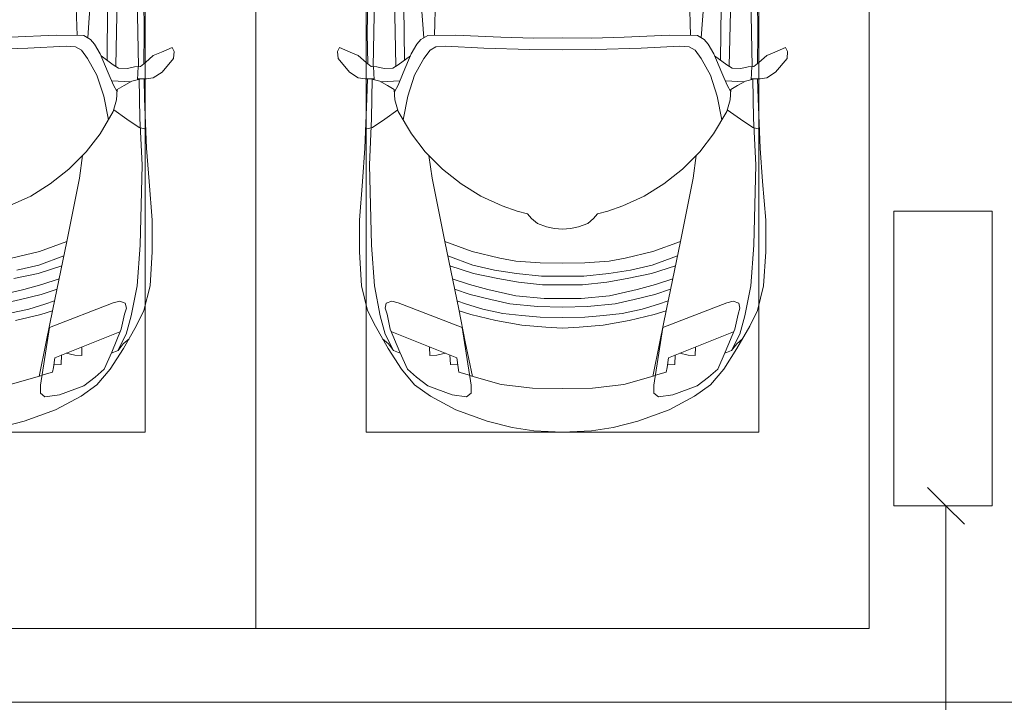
# Model space of a CAD drawing. Header units: millimetres. Extents: x -32229 to 192519, y -13689 to 125138.
# Tile 224 of 256: x 53473 to 57485, y 98750 to 101530. Entities that reach past the tile are written whole.
import ezdxf

# ---------------------------------------------------------------- set-up
doc = ezdxf.new("R2010")
doc.units = ezdxf.units.MM
for name, color, linetype, lineweight in [('A-____-____-DIMS', 7, 'Continuous', 9), ('A-____-____-DIMS-200', 7, 'Continuous', 9), ('A-DETL-GENF-OTLN', 7, 'Continuous', 18), ('A-GENM-____-OTLN', 7, 'Continuous', 18), ('C-PRKG-____-OTLN', 7, 'Continuous', 18), ('S-COLS-____-MCUT', 7, 'Continuous', 40)]:
    doc.layers.add(name, color=color, linetype=linetype, lineweight=lineweight)
doc.styles.add('GOST Common_4', font='GOST_Common.ttf', dxfattribs={"width": 0.9, "height": 250})
doc.dimstyles.new('ГОСТ_2_5_мм2', dxfattribs={"dimscale": 304.8, "dimtxt": 251.428749, "dimasz": 0.492126, "dimexe": 0.492126, "dimexo": 0.656168, "dimgap": 0.098425, "dimtad": 1, "dimdec": 0, "dimdsep": 46, "dimtxsty": 'GOST Common_4', "dimblk1": 'OBLIQUE', "dimblk2": 'OBLIQUE', "dimsah": 1, "dimcen": 0.09, "dimazin": 2, "dimtfac": 1, "dimtdec": 4, "dimtix": 1, "dimtmove": 0, "dimatfit": 3, "dimfxl": 1, "dimtvp": 1, "dimtolj": 1, "dimtzin": 0, "dimarcsym": 2})

# ---------------------------------------------------------------- blocks, each defined once
blk = doc.blocks.new('АР_Машиноместо - 4900x2400_М__5300х2500_-3113489--01 ЭЛ')
at = {"layer": 'A-DETL-GENF-OTLN', "color": 253, "lineweight": 13, "true_color": 0xaaaaaa}
for p, q in [((1815.2, 2406.5), (1832.2, 2638.3)), ((2043.2, 2613.6), (2045.5, 2423.6)), ((1896.5, 2534.3), (1893.9, 2314.9)), ((1500.8, 2409.3), (1686.2, 2416.7)), ((1686.2, 2416.7), (1799.4, 2415.4)), ((1799.4, 2415.4), (1827.2, 2399.7)), ((2045.5, 2423.6), (2044, 2301.1)), ((1570.9, 2364.1), (1727.3, 2371.5)), ((1727.3, 2371.5), (1765.7, 2368.8)), ((1765.7, 2368.8), (1790, 2355.4)), ((1827.2, 2399.7), (1843.3, 2380.3)), ((1843.3, 2380.3), (1866.2, 2340.5)), ((1384.8, 2358.7), (1570.9, 2364.1)), ((1790, 2355.4), (1814.9, 2322.3)), ((1866.2, 2340.5), (1899.2, 2263)), ((1869.4, 2332.9), (1919.4, 2296)), ((2050.2, 2306.1), (2082.6, 2333.8)), ((2082.6, 2333.8), (2115.6, 2347.9)), ((2115.6, 2347.9), (2158.8, 2366.2)), ((2158.8, 2366.2), (2166.9, 2350.6)), ((2166.9, 2350.6), (2164.8, 2322.3)), ((1814.9, 2322.3), (1852.7, 2254.2)), ((1919.4, 2296), (1941, 2282.6)), ((1976.7, 2281.2), (2006.4, 2288.6)), ((2006.4, 2288.6), (2030, 2290)), ((2018, 2235.6), (2020.9, 2288.7)), ((2030, 2290), (2050.2, 2306.1)), ((2164.8, 2322.3), (2118.3, 2266.4)), ((1852.7, 2254.2), (1880.3, 2168.6)), ((1899.2, 2263), (1920.1, 2213.8)), ((1941, 2282.6), (1976.7, 2281.2)), ((2118.3, 2266.4), (2082.6, 2243.4)), ((1913.4, 2231.3), (1989.9, 2227.1)), ((1920.1, 2213.8), (1935.1, 2186.5)), ((1935.7, 2195.4), (1963.3, 2211.8)), ((1963.3, 2211.8), (1994.9, 2230)), ((1994.9, 2230), (2032.5, 2239.2)), ((2054.9, 2238.7), (2018.2, 2239.5)), ((2047, 2159.1), (2045, 2238.9)), ((2082.6, 2243.4), (2054.9, 2238.7)), ((1880.3, 2168.6), (1899.7, 2072.7)), ((1932.9, 2153.8), (1935.7, 2195.4)), ((1919.3, 2105.7), (1932.9, 2153.8)), ((2055.1, 1956.8), (2047, 2159.1)), ((1865.4, 2015), (1919.3, 2105.7)), ((1921.2, 2112.6), (1974.5, 2074.6)), ((1974.5, 2074.6), (2024.9, 2041)), ((1809.3, 1941.6), (1865.4, 2015)), ((2024.9, 2041), (2052.5, 2034.4)), ((1738.9, 1871.7), (1809.3, 1941.6)), ((1781.7, 1834.2), (1794.3, 1926.7)), ((2065.2, 1820.7), (2055.1, 1956.8)), ((1662.5, 1812.1), (1738.9, 1871.7)), ((1583, 1761.1), (1662.5, 1812.1)), ((1730, 1576.5), (1781.7, 1834.2)), ((2078, 1662.9), (2065.2, 1820.7)), ((1495.8, 1721.4), (1583, 1761.1)), ((2078, 1534.1), (2078, 1662.9)), ((1618.3, 1536.4), (1730, 1576.5)), ((1673.2, 1300.9), (1730, 1576.5)), ((1505.1, 1509.3), (1618.3, 1536.4)), ((2069.2, 1396.6), (2078, 1534.1)), ((1615.7, 1480.8), (1718, 1518.1)), ((1513.8, 1425.6), (1613, 1446.5)), ((1526.6, 1459.7), (1615.7, 1480.8)), ((1613, 1446.5), (1709.6, 1477.3)), ((1628.6, 1401.1), (1699.5, 1424.6)), ((1441, 1354.8), (1554.7, 1380.6)), ((1554.7, 1380.6), (1628.6, 1401.1)), ((1626.2, 1361.2), (1690.1, 1383.1)), ((2044.3, 1296.1), (2069.2, 1396.6)), ((1465, 1323.2), (1541.7, 1341.1)), ((1541.7, 1341.1), (1626.2, 1361.2)), ((1640.9, 1321.2), (1680.1, 1334.4)), ((1919.3, 1327.1), (1658.9, 1225.9)), ((1945.6, 1333.3), (1919.3, 1327.1)), ((1968.2, 1326), (1945.6, 1333.3)), ((1972.8, 1305.2), (1968.2, 1326)), ((1492.9, 1283.7), (1574.8, 1301.6)), ((1574.8, 1301.6), (1640.9, 1321.2)), ((1623.7, 1278.7), (1671.7, 1293.7)), ((1646.2, 1167.4), (1673.2, 1300.9)), ((1965, 1280.6), (1972.8, 1305.2)), ((2012.6, 1232.1), (2044.3, 1296.1)), ((1521.4, 1254.6), (1623.7, 1278.7)), ((1951.8, 1220.1), (1965, 1280.6)), ((1658.9, 1225.9), (1622.3, 991.4)), ((1913.1, 1126.3), (1951.8, 1220.1)), ((1960.7, 1140.4), (2012.6, 1232.1)), ((1617.4, 1027.5), (1646.2, 1167.4)), ((1959.6, 1159.6), (1983.8, 1180.5)), ((1882.1, 1057.3), (1913.1, 1126.3)), ((1906.8, 1056.8), (1960.7, 1140.4)), ((1911, 1121.6), (1938.7, 1132.6)), ((1938.7, 1132.6), (1959.6, 1159.6)), ((1845.3, 1024.4), (1882.1, 1057.3)), ((1852.8, 992.8), (1906.8, 1056.8)), ((1499.8, 994.5), (1628.6, 1031.3)), ((1799.1, 989.1), (1845, 1024.3)), ((1622.3, 991.4), (1622.3, 958.9)), ((1699.9, 952.6), (1799.1, 989.1)), ((1788.1, 946.2), (1852.8, 992.8)), ((1622.3, 958.9), (1641, 944.1)), ((1641, 944.1), (1699.9, 952.6)), ((1684.2, 891), (1788.1, 946.2)), ((1556.7, 845.1), (1684.2, 891)), ((1455.8, 818.6), (1556.7, 845.1))]:
    blk.add_line(p, q, dxfattribs=at)
at = {"layer": 'A-DETL-GENF-OTLN', "color": 254, "lineweight": 13, "true_color": 0xd4d4d4}
for p, q in [((1771.6, 2415.7), (1766.2, 2606.7)), ((1929.4, 2291.4), (1935.6, 2580.5)), ((2016.7, 2571.4), (2022, 2290)), ((2028.2, 2077.7), (2025.5, 2239.3)), ((2037.2, 1889.5), (2028.2, 2077.7)), ((2029.1, 1561.4), (2037.2, 1889.5)), ((2016.6, 1395.6), (2029.1, 1561.4)), ((1992.6, 1274.3), (2016.6, 1395.6)), ((1972.1, 1198.6), (1992.6, 1274.3)), ((1681.2, 1102.9), (1946, 1208.1)), ((1938.3, 1132.1), (1972.1, 1198.6)), ((1790.9, 1112.7), (1791.8, 1146.9)), ((1675.9, 1063.7), (1681.2, 1102.9)), ((1707.1, 1076.2), (1708.8, 1114.5)), ((1727.4, 1121.3), (1762.3, 1113.6)), ((1762.3, 1113.6), (1790.9, 1112.7)), ((1628.7, 1031.9), (1672.3, 1045)), ((1672.3, 1045), (1675.9, 1063.7)), ((1676.7, 1074.4), (1707.1, 1076.2))]:
    blk.add_line(p, q, dxfattribs=at)
at = {"layer": 'C-PRKG-____-OTLN', "color": 253, "lineweight": 13, "true_color": 0xaaaaaa}
for p, q in [((2500, 0), (2500, 5259.8)), ((2050, 800), (2050, 4500)), ((450, 800), (2050, 800)), ((2500, 0), (0, 0))]:
    blk.add_line(p, q, dxfattribs=at)
blk = doc.blocks.new('АР_Машиноместо - 4900x2400_М__5300х2500_-V17--01 ЭЛ')
at = {"layer": 'A-DETL-GENF-OTLN', "color": 253, "lineweight": 13, "true_color": 0xaaaaaa}
for p, q in [((1250, -800), (1132.7, -806)), ((1250, -800), (1367.3, -806)), ((1044.2, -818.6), (943.3, -845.1)), ((1132.7, -806), (1044.2, -818.6)), ((1367.3, -806), (1455.8, -818.6)), ((1455.8, -818.6), (1556.7, -845.1)), ((943.3, -845.1), (815.8, -891)), ((1556.7, -845.1), (1684.2, -891)), ((815.8, -891), (711.9, -946.2)), ((1684.2, -891), (1788.1, -946.2)), ((711.9, -946.2), (647.2, -992.8)), ((800.1, -952.6), (700.9, -989.1)), ((859, -944.1), (800.1, -952.6)), ((877.7, -958.9), (859, -944.1)), ((877.7, -991.4), (877.7, -958.9)), ((1622.3, -958.9), (1641, -944.1)), ((1622.3, -991.4), (1622.3, -958.9)), ((1641, -944.1), (1699.9, -952.6)), ((1699.9, -952.6), (1799.1, -989.1)), ((1788.1, -946.2), (1852.8, -992.8)), ((647.2, -992.8), (593.2, -1056.8)), ((700.9, -989.1), (655, -1024.3)), ((841.1, -1225.9), (877.7, -991.4)), ((1000.2, -994.5), (871.4, -1031.3)), ((1127.4, -979.8), (1000.2, -994.5)), ((1250, -977.6), (1127.4, -979.8)), ((1250, -977.6), (1372.6, -979.8)), ((1372.6, -979.8), (1499.8, -994.5)), ((1499.8, -994.5), (1628.6, -1031.3)), ((1658.9, -1225.9), (1622.3, -991.4)), ((1799.1, -989.1), (1845, -1024.3)), ((1852.8, -992.8), (1906.8, -1056.8)), ((654.7, -1024.4), (617.9, -1057.3)), ((882.6, -1027.5), (853.8, -1167.4)), ((1617.4, -1027.5), (1646.2, -1167.4)), ((1845.3, -1024.4), (1882.1, -1057.3)), ((593.2, -1056.8), (539.3, -1140.4)), ((617.9, -1057.3), (586.9, -1126.3)), ((1882.1, -1057.3), (1913.1, -1126.3)), ((1906.8, -1056.8), (1960.7, -1140.4)), ((589, -1121.6), (561.3, -1132.6)), ((1911, -1121.6), (1938.7, -1132.6)), ((539.3, -1140.4), (487.4, -1232.1)), ((540.4, -1159.6), (516.2, -1180.5)), ((561.3, -1132.6), (540.4, -1159.6)), ((586.9, -1126.3), (548.2, -1220.1)), ((1913.1, -1126.3), (1951.8, -1220.1)), ((1938.7, -1132.6), (1959.6, -1159.6)), ((1959.6, -1159.6), (1983.8, -1180.5)), ((1960.7, -1140.4), (2012.6, -1232.1)), ((853.8, -1167.4), (826.8, -1300.9)), ((1646.2, -1167.4), (1673.2, -1300.9)), ((487.4, -1232.1), (455.7, -1296.1)), ((548.2, -1220.1), (535, -1280.6)), ((580.7, -1327.1), (841.1, -1225.9)), ((1084.1, -1236), (978.6, -1254.6)), ((1182.5, -1227.5), (1084.1, -1236)), ((1250, -1223.7), (1182.5, -1227.5)), ((1250, -1223.7), (1317.5, -1227.5)), ((1317.5, -1227.5), (1415.9, -1236)), ((1415.9, -1236), (1521.4, -1254.6)), ((1919.3, -1327.1), (1658.9, -1225.9)), ((1951.8, -1220.1), (1965, -1280.6)), ((2012.6, -1232.1), (2044.3, -1296.1)), ((535, -1280.6), (527.2, -1305.2)), ((876.3, -1278.7), (828.3, -1293.7)), ((978.6, -1254.6), (876.3, -1278.7)), ((1007.1, -1283.7), (925.2, -1301.6)), ((1083.6, -1274.6), (1007.1, -1283.7)), ((1159.1, -1267.9), (1083.6, -1274.6)), ((1250, -1266.6), (1159.1, -1267.9)), ((1250, -1266.6), (1340.9, -1267.9)), ((1340.9, -1267.9), (1416.4, -1274.6)), ((1416.4, -1274.6), (1492.9, -1283.7)), ((1492.9, -1283.7), (1574.8, -1301.6)), ((1521.4, -1254.6), (1623.7, -1278.7)), ((1623.7, -1278.7), (1671.7, -1293.7)), ((1965, -1280.6), (1972.8, -1305.2)), ((455.7, -1296.1), (430.8, -1396.6)), ((527.2, -1305.2), (531.8, -1326)), ((826.8, -1300.9), (770, -1576.5)), ((859.1, -1321.2), (819.9, -1334.4)), ((925.2, -1301.6), (859.1, -1321.2)), ((1035, -1323.2), (958.3, -1341.1)), ((1148.3, -1312.4), (1035, -1323.2)), ((1250, -1309.3), (1148.3, -1312.4)), ((1250, -1309.3), (1351.7, -1312.4)), ((1351.7, -1312.4), (1465, -1323.2)), ((1465, -1323.2), (1541.7, -1341.1)), ((1574.8, -1301.6), (1640.9, -1321.2)), ((1640.9, -1321.2), (1680.1, -1334.4)), ((1673.2, -1300.9), (1730, -1576.5)), ((1972.8, -1305.2), (1968.2, -1326)), ((2044.3, -1296.1), (2069.2, -1396.6)), ((531.8, -1326), (554.4, -1333.3)), ((554.4, -1333.3), (580.7, -1327.1)), ((873.8, -1361.2), (809.9, -1383.1)), ((958.3, -1341.1), (873.8, -1361.2)), ((1059, -1354.8), (945.3, -1380.6)), ((1174.5, -1344.2), (1059, -1354.8)), ((1250, -1344.9), (1174.5, -1344.2)), ((1250, -1344.9), (1325.5, -1344.2)), ((1325.5, -1344.2), (1441, -1354.8)), ((1441, -1354.8), (1554.7, -1380.6)), ((1541.7, -1341.1), (1626.2, -1361.2)), ((1626.2, -1361.2), (1690.1, -1383.1)), ((1945.6, -1333.3), (1919.3, -1327.1)), ((1968.2, -1326), (1945.6, -1333.3)), ((430.8, -1396.6), (422, -1534.1)), ((871.4, -1401.1), (800.5, -1424.6)), ((945.3, -1380.6), (871.4, -1401.1)), ((1168.3, -1399.8), (1070, -1410.4)), ((1250, -1400.1), (1168.3, -1399.8)), ((1250, -1400.1), (1331.7, -1399.8)), ((1331.7, -1399.8), (1430, -1410.4)), ((1554.7, -1380.6), (1628.6, -1401.1)), ((1628.6, -1401.1), (1699.5, -1424.6)), ((2069.2, -1396.6), (2078, -1534.1)), ((986.2, -1425.6), (887, -1446.5)), ((1070, -1410.4), (986.2, -1425.6)), ((1163.9, -1435.1), (1061.9, -1445.7)), ((1250, -1435.1), (1163.9, -1435.1)), ((1250, -1435.1), (1336.1, -1435.1)), ((1336.1, -1435.1), (1438.1, -1445.7)), ((1430, -1410.4), (1513.8, -1425.6)), ((1513.8, -1425.6), (1613, -1446.5)), ((884.3, -1480.8), (782, -1518.1)), ((887, -1446.5), (790.4, -1477.3)), ((973.4, -1459.7), (884.3, -1480.8)), ((1061.9, -1445.7), (973.4, -1459.7)), ((1438.1, -1445.7), (1526.6, -1459.7)), ((1526.6, -1459.7), (1615.7, -1480.8)), ((1613, -1446.5), (1709.6, -1477.3)), ((1615.7, -1480.8), (1718, -1518.1)), ((994.9, -1509.3), (881.7, -1536.4)), ((1060, -1496.1), (994.9, -1509.3)), ((1159.3, -1489.1), (1060, -1496.1)), ((1250, -1488.3), (1159.3, -1489.1)), ((1250, -1488.3), (1340.7, -1489.1)), ((1340.7, -1489.1), (1440, -1496.1)), ((1440, -1496.1), (1505.1, -1509.3)), ((1505.1, -1509.3), (1618.3, -1536.4)), ((422, -1534.1), (422, -1662.9)), ((881.7, -1536.4), (770, -1576.5)), ((1618.3, -1536.4), (1730, -1576.5)), ((2078, -1534.1), (2078, -1662.9)), ((770, -1576.5), (718.3, -1834.2)), ((1730, -1576.5), (1781.7, -1834.2)), ((1184.7, -1635.7), (1147.5, -1650.5)), ((1217.8, -1629.1), (1184.7, -1635.7)), ((1217.8, -1629.1), (1250, -1626.8)), ((1282.2, -1629.1), (1250, -1626.8)), ((1282.2, -1629.1), (1315.3, -1635.7)), ((1315.3, -1635.7), (1352.5, -1650.5)), ((422, -1662.9), (434.8, -1820.7)), ((1123.5, -1670.9), (1107.2, -1689.8)), ((1147.5, -1650.5), (1123.5, -1670.9)), ((1352.5, -1650.5), (1376.5, -1670.9)), ((1376.5, -1670.9), (1392.8, -1689.8)), ((2078, -1662.9), (2065.2, -1820.7)), ((1004.2, -1721.4), (917, -1761.1)), ((1064.9, -1700.5), (1004.2, -1721.4)), ((1107.2, -1689.8), (1064.9, -1700.5)), ((1392.8, -1689.8), (1435.1, -1700.5)), ((1435.1, -1700.5), (1495.8, -1721.4)), ((1495.8, -1721.4), (1583, -1761.1)), ((917, -1761.1), (837.5, -1812.1)), ((1583, -1761.1), (1662.5, -1812.1)), ((434.8, -1820.7), (444.9, -1956.8)), ((718.3, -1834.2), (705.7, -1926.7)), ((837.5, -1812.1), (761.1, -1871.7)), ((1662.5, -1812.1), (1738.9, -1871.7)), ((1781.7, -1834.2), (1794.3, -1926.7)), ((2065.2, -1820.7), (2055.1, -1956.8)), ((761.1, -1871.7), (690.7, -1941.6)), ((1738.9, -1871.7), (1809.3, -1941.6)), ((444.9, -1956.8), (453, -2159.1)), ((690.7, -1941.6), (634.6, -2015)), ((1809.3, -1941.6), (1865.4, -2015)), ((2055.1, -1956.8), (2047, -2159.1)), ((475.1, -2041), (447.5, -2034.4)), ((525.5, -2074.6), (475.1, -2041)), ((634.6, -2015), (580.7, -2105.7)), ((1865.4, -2015), (1919.3, -2105.7)), ((1974.5, -2074.6), (2024.9, -2041)), ((2024.9, -2041), (2052.5, -2034.4)), ((578.8, -2112.6), (525.5, -2074.6)), ((619.7, -2168.6), (600.3, -2072.7)), ((1880.3, -2168.6), (1899.7, -2072.7)), ((1921.2, -2112.6), (1974.5, -2074.6)), ((580.7, -2105.7), (567.1, -2153.8)), ((1919.3, -2105.7), (1932.9, -2153.8)), ((453, -2159.1), (455, -2238.9)), ((567.1, -2153.8), (564.3, -2195.4)), ((1932.9, -2153.8), (1935.7, -2195.4)), ((2047, -2159.1), (2045, -2238.9)), ((564.3, -2195.4), (536.7, -2211.8)), ((579.9, -2213.8), (564.9, -2186.5)), ((647.3, -2254.2), (619.7, -2168.6)), ((1852.7, -2254.2), (1880.3, -2168.6)), ((1920.1, -2213.8), (1935.1, -2186.5)), ((1935.7, -2195.4), (1963.3, -2211.8)), ((381.7, -2266.4), (417.4, -2243.4)), ((417.4, -2243.4), (445.1, -2238.7)), ((445.1, -2238.7), (481.8, -2239.5)), ((505.1, -2230), (467.5, -2239.2)), ((482, -2235.6), (479.1, -2288.7)), ((536.7, -2211.8), (505.1, -2230)), ((586.6, -2231.3), (510.1, -2227.1)), ((600.8, -2263), (579.9, -2213.8)), ((1899.2, -2263), (1920.1, -2213.8)), ((1913.4, -2231.3), (1989.9, -2227.1)), ((1963.3, -2211.8), (1994.9, -2230)), ((1994.9, -2230), (2032.5, -2239.2)), ((2018, -2235.6), (2020.9, -2288.7)), ((2054.9, -2238.7), (2018.2, -2239.5)), ((2082.6, -2243.4), (2054.9, -2238.7)), ((2118.3, -2266.4), (2082.6, -2243.4)), ((335.2, -2322.3), (381.7, -2266.4)), ((523.3, -2281.2), (493.6, -2288.6)), ((559, -2282.6), (523.3, -2281.2)), ((580.6, -2296), (559, -2282.6)), ((633.8, -2340.5), (600.8, -2263)), ((685.1, -2322.3), (647.3, -2254.2)), ((1814.9, -2322.3), (1852.7, -2254.2)), ((1866.2, -2340.5), (1899.2, -2263)), ((1919.4, -2296), (1941, -2282.6)), ((1941, -2282.6), (1976.7, -2281.2)), ((1976.7, -2281.2), (2006.4, -2288.6)), ((2164.8, -2322.3), (2118.3, -2266.4)), ((333.1, -2350.6), (335.2, -2322.3)), ((449.8, -2306.1), (417.4, -2333.8)), ((470, -2290), (449.8, -2306.1)), ((454.5, -2423.6), (456, -2301.1)), ((493.6, -2288.6), (470, -2290)), ((630.6, -2332.9), (580.6, -2296)), ((603.5, -2534.3), (606.1, -2314.9)), ((710, -2355.4), (685.1, -2322.3)), ((1790, -2355.4), (1814.9, -2322.3)), ((1869.4, -2332.9), (1919.4, -2296)), ((1896.5, -2534.3), (1893.9, -2314.9)), ((2006.4, -2288.6), (2030, -2290)), ((2030, -2290), (2050.2, -2306.1)), ((2045.5, -2423.6), (2044, -2301.1)), ((2050.2, -2306.1), (2082.6, -2333.8)), ((2166.9, -2350.6), (2164.8, -2322.3)), ((341.2, -2366.2), (333.1, -2350.6)), ((384.4, -2347.9), (341.2, -2366.2)), ((417.4, -2333.8), (384.4, -2347.9)), ((656.7, -2380.3), (633.8, -2340.5)), ((734.3, -2368.8), (710, -2355.4)), ((929.1, -2364.1), (772.7, -2371.5)), ((1115.2, -2358.7), (929.1, -2364.1)), ((1250, -2357.8), (1115.2, -2358.7)), ((1250, -2357.8), (1384.8, -2358.7)), ((1384.8, -2358.7), (1570.9, -2364.1)), ((1570.9, -2364.1), (1727.3, -2371.5)), ((1765.7, -2368.8), (1790, -2355.4)), ((1843.3, -2380.3), (1866.2, -2340.5)), ((2082.6, -2333.8), (2115.6, -2347.9)), ((2115.6, -2347.9), (2158.8, -2366.2)), ((2158.8, -2366.2), (2166.9, -2350.6)), ((672.8, -2399.7), (656.7, -2380.3)), ((684.8, -2406.5), (667.8, -2638.3)), ((700.6, -2415.4), (672.8, -2399.7)), ((772.7, -2371.5), (734.3, -2368.8)), ((1132.7, -2404.6), (999.2, -2409.3)), ((1250, -2406.6), (1132.7, -2404.6)), ((1250, -2406.6), (1367.3, -2404.6)), ((1367.3, -2404.6), (1500.8, -2409.3)), ((1727.3, -2371.5), (1765.7, -2368.8)), ((1799.4, -2415.4), (1827.2, -2399.7)), ((1815.2, -2406.5), (1832.2, -2638.3)), ((1827.2, -2399.7), (1843.3, -2380.3)), ((456.8, -2613.6), (454.5, -2423.6)), ((813.8, -2416.7), (700.6, -2415.4)), ((999.2, -2409.3), (813.8, -2416.7)), ((1500.8, -2409.3), (1686.2, -2416.7)), ((1686.2, -2416.7), (1799.4, -2415.4)), ((2043.2, -2613.6), (2045.5, -2423.6))]:
    blk.add_line(p, q, dxfattribs=at)
at = {"layer": 'A-DETL-GENF-OTLN', "color": 254, "lineweight": 13, "true_color": 0xd4d4d4}
for p, q in [((871.3, -1031.9), (827.7, -1045)), ((1628.7, -1031.9), (1672.3, -1045)), ((792.9, -1076.2), (791.2, -1114.5)), ((823.3, -1074.4), (792.9, -1076.2)), ((824.1, -1063.7), (818.8, -1102.9)), ((827.7, -1045), (824.1, -1063.7)), ((1672.3, -1045), (1675.9, -1063.7)), ((1675.9, -1063.7), (1681.2, -1102.9)), ((1676.7, -1074.4), (1707.1, -1076.2)), ((1707.1, -1076.2), (1708.8, -1114.5)), ((818.8, -1102.9), (554, -1208.1)), ((709.1, -1112.7), (708.2, -1146.9)), ((737.7, -1113.6), (709.1, -1112.7)), ((772.6, -1121.3), (737.7, -1113.6)), ((1681.2, -1102.9), (1946, -1208.1)), ((1727.4, -1121.3), (1762.3, -1113.6)), ((1762.3, -1113.6), (1790.9, -1112.7)), ((1790.9, -1112.7), (1791.8, -1146.9)), ((561.7, -1132.1), (527.9, -1198.6)), ((1938.3, -1132.1), (1972.1, -1198.6)), ((527.9, -1198.6), (507.4, -1274.3)), ((1972.1, -1198.6), (1992.6, -1274.3)), ((507.4, -1274.3), (483.4, -1395.6)), ((1992.6, -1274.3), (2016.6, -1395.6)), ((483.4, -1395.6), (470.9, -1561.4)), ((2016.6, -1395.6), (2029.1, -1561.4)), ((470.9, -1561.4), (462.8, -1889.5)), ((2029.1, -1561.4), (2037.2, -1889.5)), ((462.8, -1889.5), (471.8, -2077.7)), ((2037.2, -1889.5), (2028.2, -2077.7)), ((471.8, -2077.7), (474.5, -2239.3)), ((2028.2, -2077.7), (2025.5, -2239.3)), ((483.3, -2571.4), (478, -2290)), ((570.6, -2291.4), (564.4, -2580.5)), ((1929.4, -2291.4), (1935.6, -2580.5)), ((2016.7, -2571.4), (2022, -2290)), ((728.4, -2415.7), (733.8, -2606.7)), ((1771.6, -2415.7), (1766.2, -2606.7))]:
    blk.add_line(p, q, dxfattribs=at)
at = {"layer": 'C-PRKG-____-OTLN', "color": 253, "lineweight": 13, "true_color": 0xaaaaaa}
for p, q in [((2500, 0), (0, 0)), ((0, 0), (0, -5259.8)), ((2500, 0), (2500, -5259.8)), ((450, -800), (450, -4500)), ((450, -800), (2050, -800)), ((2050, -800), (2050, -4500))]:
    blk.add_line(p, q, dxfattribs=at)
blk = doc.blocks.new('АР-Заполнение деф_ шва - Д_ш_-4327394--01 ЭЛ')
at = {"layer": 'A-GENM-____-OTLN', "color": 253, "lineweight": 13, "true_color": 0xaaaaaa}
blk.add_line((0, 25), (17000, 25), dxfattribs=at)
blk = doc.blocks.new('Наметкина 10_РД_АР_П_отсоединено_rvt-1--01 ЭЛ')
at = {"layer": 'S-COLS-____-MCUT', "color": 253, "lineweight": 15, "true_color": 0xaaaaaa}
for p, q in [((57435.3, 100750), (57035.3, 100750)), ((57035.3, 100750), (57035.3, 99550)), ((57435.3, 99550), (57435.3, 100750)), ((57035.3, 99550), (57435.3, 99550))]:
    blk.add_line(p, q, dxfattribs=at)
at = {"layer": 'A-GENM-____-OTLN', "color": 253, "lineweight": 13, "true_color": 0xaaaaaa}
blk.add_blockref('АР-Заполнение деф_ шва - Д_ш_-4327394--01 ЭЛ', (47985.3, 98725), dxfattribs=at)
at = {"layer": 'C-PRKG-____-OTLN', "color": 253, "lineweight": 13, "true_color": 0xaaaaaa}
blk.add_blockref('АР_Машиноместо - 4900x2400_М__5300х2500_-3113489--01 ЭЛ', (51935.3, 99050), dxfattribs=at)
at = {"layer": 'C-PRKG-____-OTLN', "color": 253, "lineweight": 13, "true_color": 0xaaaaaa, "rotation": 180}
blk.add_blockref('АР_Машиноместо - 4900x2400_М__5300х2500_-V17--01 ЭЛ', (56935.3, 99050), dxfattribs=at)
blk = doc.blocks.new('DIMBLOCK50--01 ЭЛ')
at = {"layer": 'A-____-____-DIMS-200'}
for p, q in [((57247.7, 99550), (57172.7, 99625)), ((57341.6, 99550), (57097.7, 99550)), ((57247.7, 96450.3), (57247.7, 99550)), ((57247.7, 99550), (57322.7, 99475)), ((57247.7, 99550), (57341.6, 99550)), ((57247.7, 96450.3), (57172.7, 96525.3)), ((57341.6, 96450.3), (57097.7, 96450.3)), ((57247.7, 96450.3), (57322.7, 96375.3)), ((57247.7, 96450.3), (57341.6, 96450.3))]:
    blk.add_line(p, q, dxfattribs=at)
at = {"layer": 'A-____-____-DIMS-200', "color": 0, "insert": (56891, 97708.2), "char_height": 250, "width": 700.591, "attachment_point": 1, "rotation": 90, "line_spacing_factor": 1.022761, "style": 'GOST Common_4'}
blk.add_mtext('3100', dxfattribs=at)
blk = doc.blocks.new('_Oblique')
at = {"color": 0, "linetype": 'ByBlock', "lineweight": -2}
blk.add_line((-0.5, -0.5), (0.5, 0.5), dxfattribs=at)

msp = doc.modelspace()

# ---------------------------------------------------------------- block references
at = {"lineweight": 5}
msp.add_blockref('Наметкина 10_РД_АР_П_отсоединено_rvt-1--01 ЭЛ', (0, 0), dxfattribs=at)

# ---------------------------------------------------------------- dimensions: what is measured, and where the dimension line sits
at = {"layer": 'A-____-____-DIMS'}
dim = msp.add_linear_dim(base=(57247.7, 99550), p1=(57141.6, 96450.3), p2=(57141.6, 99550), angle=90, dimstyle='ГОСТ_2_5_мм2', override={"dimpost": '<>', "dimfxl": 3099.71664}, dxfattribs=at)
dim.commit()
dim.dimension.update_dxf_attribs({"geometry": 'DIMBLOCK50--01 ЭЛ', "text_midpoint": (57092.7, 98000.1)})

doc.saveas('drawing.dxf')
